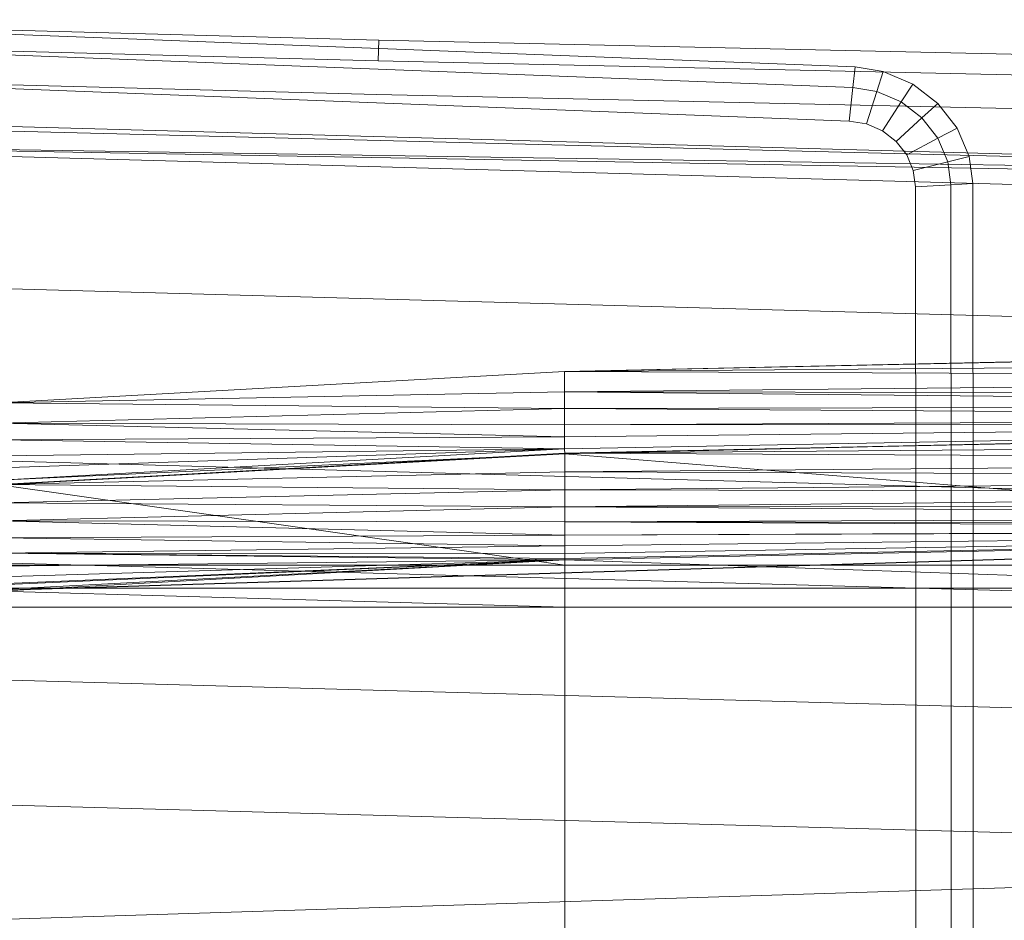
# Model space of a CAD drawing. Header units: metres. Extents: x 391.1 to 427.5, y 12.8 to 28.4.
# Tile 120 of 234: x 406.784 to 406.985, y 26.456 to 26.639. Entities that reach past the tile are written whole.
import ezdxf

# ---------------------------------------------------------------- set-up
doc = ezdxf.new("R2010")
doc.units = ezdxf.units.M
doc.layers.add('A-DETL-____-MBND', color=7, linetype='Continuous', lineweight=18)

# ---------------------------------------------------------------- blocks, each defined once
blk = doc.blocks.new('Family - Inodor PA-152140-03_ENLLUMENAT_P0A')
at = {"layer": 'A-DETL-____-MBND', "color": 253, "true_color": 0xaaaaaa}
for p, q in [((0.40793, 0.38234), (0.25093, 0.38648)), ((0.40793, 0.38234), (0.25093, 0.38648)), ((0.31422, 0.38426), (0.50472, 0.37687)), ((0.31422, 0.38426), (0.50472, 0.37687)), ((0.40793, 0.38234), (0.40776, 0.37812)), ((0.40776, 0.37812), (0.40793, 0.38234)), ((0.72747, 0.37522), (0.40793, 0.38234)), ((0.72747, 0.37522), (0.40793, 0.38234)), ((0.40776, 0.37812), (0.25097, 0.38225)), ((0.40776, 0.37812), (0.25097, 0.38225)), ((0.31404, 0.38004), (0.50425, 0.37265)), ((0.31404, 0.38004), (0.50425, 0.37265)), ((0.72725, 0.371), (0.40776, 0.37812)), ((0.72725, 0.371), (0.40776, 0.37812)), ((0.50472, 0.37687), (0.50425, 0.37265)), ((0.50425, 0.37265), (0.50472, 0.37687)), ((0.50472, 0.37687), (0.51046, 0.37594)), ((0.50472, 0.37687), (0.51046, 0.37594)), ((0.40749, 0.37128), (0.25103, 0.37541)), ((0.40749, 0.37128), (0.25103, 0.37541)), ((0.51046, 0.37594), (0.50915, 0.37186)), ((0.50915, 0.37186), (0.51046, 0.37594)), ((0.51046, 0.37594), (0.51645, 0.37337)), ((0.51046, 0.37594), (0.51645, 0.37337)), ((0.5035, 0.36584), (0.31375, 0.3732)), ((0.5035, 0.36584), (0.31375, 0.3732)), ((0.31375, 0.3732), (0.5035, 0.36584)), ((0.5035, 0.36584), (0.31375, 0.3732)), ((0.50425, 0.37265), (0.5035, 0.36584)), ((0.5035, 0.36584), (0.50425, 0.37265)), ((0.50425, 0.37265), (0.50915, 0.37186)), ((0.50425, 0.37265), (0.50915, 0.37186)), ((0.51645, 0.37337), (0.5141, 0.36974)), ((0.5141, 0.36974), (0.51645, 0.37337)), ((0.51645, 0.37337), (0.52157, 0.36946)), ((0.51645, 0.37337), (0.52157, 0.36946)), ((0.72691, 0.36417), (0.40749, 0.37128)), ((0.72691, 0.36417), (0.40749, 0.37128)), ((0.50915, 0.37186), (0.50704, 0.36527)), ((0.50704, 0.36527), (0.50915, 0.37186)), ((0.50915, 0.37186), (0.5141, 0.36974)), ((0.50915, 0.37186), (0.5141, 0.36974)), ((0.5141, 0.36974), (0.51031, 0.36387)), ((0.51031, 0.36387), (0.5141, 0.36974)), ((0.5141, 0.36974), (0.51833, 0.36651)), ((0.5141, 0.36974), (0.51833, 0.36651)), ((0.52157, 0.36946), (0.51833, 0.36651)), ((0.51833, 0.36651), (0.52157, 0.36946)), ((0.52157, 0.36946), (0.52548, 0.36444)), ((0.52157, 0.36946), (0.52548, 0.36444)), ((0.21652, 0.36797), (0.7262, 0.35389)), ((0.7262, 0.35389), (0.21652, 0.36678)), ((0.51833, 0.36651), (0.5131, 0.36173)), ((0.5131, 0.36173), (0.51833, 0.36651)), ((0.51833, 0.36651), (0.52156, 0.36236)), ((0.51833, 0.36651), (0.52156, 0.36236)), ((0.50704, 0.36527), (0.5035, 0.36584)), ((0.50704, 0.36527), (0.5035, 0.36584)), ((0.5035, 0.36584), (0.50704, 0.36527)), ((0.50704, 0.36527), (0.5035, 0.36584)), ((0.51031, 0.36387), (0.50704, 0.36527)), ((0.51031, 0.36387), (0.50704, 0.36527)), ((0.50704, 0.36527), (0.51031, 0.36387)), ((0.51031, 0.36387), (0.50704, 0.36527)), ((0.52548, 0.36444), (0.52156, 0.36236)), ((0.52156, 0.36236), (0.52548, 0.36444)), ((0.52548, 0.36444), (0.52793, 0.35865)), ((0.52548, 0.36444), (0.52793, 0.35865)), ((0.5131, 0.36173), (0.51031, 0.36387)), ((0.5131, 0.36173), (0.51031, 0.36387)), ((0.51031, 0.36387), (0.5131, 0.36173)), ((0.5131, 0.36173), (0.51031, 0.36387)), ((0.52156, 0.36236), (0.51523, 0.35899)), ((0.51523, 0.35899), (0.52156, 0.36236)), ((0.52156, 0.36236), (0.52359, 0.35757)), ((0.52156, 0.36236), (0.52359, 0.35757)), ((0.7262, 0.35389), (0.21652, 0.36184)), ((0.7262, 0.35271), (0.21652, 0.36184)), ((0.7262, 0.34776), (0.21652, 0.36184)), ((0.51523, 0.35899), (0.5131, 0.36173)), ((0.51523, 0.35899), (0.5131, 0.36173)), ((0.5131, 0.36173), (0.51523, 0.35899)), ((0.51523, 0.35899), (0.5131, 0.36173)), ((0.51657, 0.35583), (0.51523, 0.35899)), ((0.51657, 0.35583), (0.51523, 0.35899)), ((0.51523, 0.35899), (0.51657, 0.35583)), ((0.51657, 0.35583), (0.51523, 0.35899)), ((0.52793, 0.35865), (0.52359, 0.35757)), ((0.52359, 0.35757), (0.52793, 0.35865)), ((0.52793, 0.35865), (0.52867, 0.35316)), ((0.52793, 0.35865), (0.52867, 0.35316)), ((0.52359, 0.35757), (0.51657, 0.35583)), ((0.51657, 0.35583), (0.52359, 0.35757)), ((0.52359, 0.35757), (0.52422, 0.35289)), ((0.52359, 0.35757), (0.52422, 0.35289)), ((0.51703, 0.35245), (0.51657, 0.35583)), ((0.51703, 0.35245), (0.51657, 0.35583)), ((0.51657, 0.35583), (0.51703, 0.35245)), ((0.51703, 0.35245), (0.51657, 0.35583)), ((0.52422, 0.35289), (0.51703, 0.35245)), ((0.51703, 0.35245), (0.52422, 0.35289)), ((0.51707, 0.27622), (0.51703, 0.35245)), ((0.51707, 0.27622), (0.51703, 0.35245)), ((0.51703, 0.35245), (0.51707, 0.27622)), ((0.51707, 0.27622), (0.51703, 0.35245)), ((0.52867, 0.35316), (0.52422, 0.35289)), ((0.52422, 0.35289), (0.52867, 0.35316)), ((0.52422, 0.35289), (0.52427, 0.27623)), ((0.52422, 0.35289), (0.52427, 0.27623)), ((0.52867, 0.35316), (0.52871, 0.27623)), ((0.52867, 0.35316), (0.52871, 0.27623)), ((0.7262, 0.32087), (0.21652, 0.33495)), ((0.44565, 0.31489), (0.7262, 0.32102)), ((0.72555, 0.32088), (0.44565, 0.31489)), ((0.72555, 0.32088), (0.44565, 0.31489)), ((0.72555, 0.31713), (0.44565, 0.31489)), ((0.72555, 0.31713), (0.44565, 0.31489)), ((0.44565, 0.31489), (0.33076, 0.30854)), ((0.72555, 0.31371), (0.44565, 0.31489)), ((0.44565, 0.31489), (0.72555, 0.31371)), ((0.44565, 0.31489), (0.44566, 0.31079)), ((0.44565, 0.31489), (0.44566, 0.31079)), ((0.72555, 0.31371), (0.44566, 0.31079)), ((0.72555, 0.31371), (0.44566, 0.31079)), ((0.44566, 0.31079), (0.33076, 0.30854)), ((0.44566, 0.31079), (0.33076, 0.30854)), ((0.72555, 0.31043), (0.44566, 0.31079)), ((0.44566, 0.31079), (0.72555, 0.31043)), ((0.44566, 0.31079), (0.72555, 0.30799)), ((0.44566, 0.31079), (0.44566, 0.30737)), ((0.44566, 0.31079), (0.72555, 0.30799)), ((0.44566, 0.31079), (0.44566, 0.30737)), ((0.44566, 0.30737), (0.33076, 0.30854)), ((0.33076, 0.30854), (0.44566, 0.30737)), ((0.44566, 0.30737), (0.33077, 0.30444)), ((0.44566, 0.30737), (0.33077, 0.30444)), ((0.72555, 0.30799), (0.44566, 0.30737)), ((0.72555, 0.30799), (0.44566, 0.30737)), ((0.72555, 0.30554), (0.44566, 0.30737)), ((0.44566, 0.30737), (0.72555, 0.30554)), ((0.44566, 0.30737), (0.44566, 0.30409)), ((0.44566, 0.30737), (0.44566, 0.30409)), ((0.44566, 0.30409), (0.33077, 0.30444)), ((0.33077, 0.30444), (0.44566, 0.30409)), ((0.33077, 0.30444), (0.44566, 0.30165)), ((0.33077, 0.30444), (0.44566, 0.30165)), ((0.72555, 0.30554), (0.44566, 0.30409)), ((0.72555, 0.30554), (0.44566, 0.30409)), ((0.72555, 0.30454), (0.44566, 0.30409)), ((0.72555, 0.30454), (0.44566, 0.30165)), ((0.72555, 0.30454), (0.44566, 0.30409)), ((0.72555, 0.30454), (0.44566, 0.2992)), ((0.72555, 0.30454), (0.44566, 0.30165)), ((0.72555, 0.30454), (0.44566, 0.2992)), ((0.44571, 0.29829), (0.7262, 0.30443)), ((0.7256, 0.30429), (0.44571, 0.29829)), ((0.7256, 0.30429), (0.44571, 0.29829)), ((0.72555, 0.30454), (0.44572, 0.2982)), ((0.72555, 0.30454), (0.44572, 0.2982)), ((0.44566, 0.30165), (0.44566, 0.30409)), ((0.44566, 0.30409), (0.44566, 0.30165)), ((0.44566, 0.30165), (0.33077, 0.30102)), ((0.44566, 0.30165), (0.33077, 0.30102)), ((0.44566, 0.2992), (0.33077, 0.30102)), ((0.33077, 0.30102), (0.44566, 0.2992)), ((0.44566, 0.2992), (0.44566, 0.30165)), ((0.44566, 0.30165), (0.44566, 0.2992)), ((0.7256, 0.30052), (0.44571, 0.29829)), ((0.7256, 0.30052), (0.44571, 0.29829)), ((0.7262, 0.28584), (0.21652, 0.29991)), ((0.44566, 0.2992), (0.33077, 0.29774)), ((0.44566, 0.2992), (0.33077, 0.29285)), ((0.44566, 0.2992), (0.33077, 0.29531)), ((0.44566, 0.2992), (0.33077, 0.29774)), ((0.44566, 0.2992), (0.33077, 0.29285)), ((0.44566, 0.2992), (0.33077, 0.29531)), ((0.44571, 0.29829), (0.33082, 0.29195)), ((0.44572, 0.2982), (0.44566, 0.2992)), ((0.44566, 0.2992), (0.44572, 0.2982)), ((0.7256, 0.29687), (0.44571, 0.29829)), ((0.44571, 0.29829), (0.7256, 0.29687)), ((0.44571, 0.29829), (0.44571, 0.29452)), ((0.44571, 0.29829), (0.44571, 0.29452)), ((0.44572, 0.2982), (0.33077, 0.29285)), ((0.44572, 0.2982), (0.33077, 0.29285)), ((0.44572, 0.2982), (0.33082, 0.29185)), ((0.44572, 0.2982), (0.33082, 0.29185)), ((0.44572, 0.2982), (0.44571, 0.27553)), ((0.44572, 0.2982), (0.44571, 0.27553)), ((0.7256, 0.29687), (0.44571, 0.29452)), ((0.7256, 0.29687), (0.44571, 0.29452)), ((0.72561, 0.27553), (0.44572, 0.2982)), ((0.44572, 0.2982), (0.72561, 0.27553)), ((0.44571, 0.29452), (0.33082, 0.29195)), ((0.44571, 0.29452), (0.33082, 0.29195)), ((0.7256, 0.29343), (0.44571, 0.29452)), ((0.44571, 0.29452), (0.7256, 0.29343)), ((0.44571, 0.29452), (0.44571, 0.29086)), ((0.44571, 0.29452), (0.44571, 0.29086)), ((0.7256, 0.29343), (0.44571, 0.29086)), ((0.7256, 0.29343), (0.44571, 0.29086)), ((0.44571, 0.29086), (0.33082, 0.29195)), ((0.33082, 0.29195), (0.44571, 0.29086)), ((0.44571, 0.27553), (0.33082, 0.29185)), ((0.33082, 0.29185), (0.44571, 0.27553)), ((0.44571, 0.29086), (0.33082, 0.28818)), ((0.44571, 0.29086), (0.33082, 0.28818)), ((0.7256, 0.29033), (0.44571, 0.29086)), ((0.44571, 0.29086), (0.7256, 0.29033)), ((0.44571, 0.29086), (0.44571, 0.28743)), ((0.44571, 0.29086), (0.44571, 0.28743)), ((0.7256, 0.29033), (0.44571, 0.28743)), ((0.7256, 0.29033), (0.44571, 0.28743)), ((0.44571, 0.28743), (0.33082, 0.28818)), ((0.33082, 0.28818), (0.44571, 0.28743)), ((0.44571, 0.28743), (0.33082, 0.28452)), ((0.44571, 0.28743), (0.33082, 0.28452)), ((0.7256, 0.28766), (0.44571, 0.28743)), ((0.7256, 0.28766), (0.44571, 0.28743)), ((0.7256, 0.28548), (0.44571, 0.28743)), ((0.44571, 0.28743), (0.7256, 0.28548)), ((0.44571, 0.28743), (0.44571, 0.28433)), ((0.44571, 0.28743), (0.44571, 0.28433)), ((0.44571, 0.28433), (0.33082, 0.28452)), ((0.33082, 0.28452), (0.44571, 0.28433)), ((0.33082, 0.28452), (0.44571, 0.28165)), ((0.33082, 0.28452), (0.44571, 0.28165)), ((0.7256, 0.28548), (0.44571, 0.28433)), ((0.7256, 0.28548), (0.44571, 0.28433)), ((0.7256, 0.28388), (0.44571, 0.28433)), ((0.44571, 0.28433), (0.44571, 0.28165)), ((0.44571, 0.28433), (0.7256, 0.28388)), ((0.44571, 0.28433), (0.7256, 0.2829)), ((0.44571, 0.28433), (0.7256, 0.2829)), ((0.44571, 0.28433), (0.44571, 0.28165)), ((0.7256, 0.28259), (0.2042, 0.26645)), ((0.7256, 0.28259), (0.21593, 0.26697)), ((0.7256, 0.28259), (0.21593, 0.26697)), ((0.7256, 0.2829), (0.44571, 0.28165)), ((0.7256, 0.2829), (0.44571, 0.28165)), ((0.7256, 0.28259), (0.44571, 0.27659)), ((0.7256, 0.28259), (0.44571, 0.28165)), ((0.7256, 0.28259), (0.44571, 0.27948)), ((0.7256, 0.28259), (0.44571, 0.28165)), ((0.7256, 0.28259), (0.44571, 0.27788)), ((0.7256, 0.28259), (0.44571, 0.27948)), ((0.7256, 0.28259), (0.44571, 0.2769)), ((0.7256, 0.28259), (0.44571, 0.27788)), ((0.7256, 0.28259), (0.44571, 0.27659)), ((0.7256, 0.28259), (0.44571, 0.2769)), ((0.7256, 0.28259), (0.44571, 0.27659)), ((0.7256, 0.28259), (0.44571, 0.27659)), ((0.44571, 0.28165), (0.33082, 0.28109)), ((0.44571, 0.28165), (0.33082, 0.28109)), ((0.44571, 0.27948), (0.33082, 0.28109)), ((0.33082, 0.28109), (0.44571, 0.27948)), ((0.44571, 0.27948), (0.44571, 0.28165)), ((0.44571, 0.28165), (0.44571, 0.27948)), ((0.7262, 0.26508), (0.21652, 0.27916)), ((0.44571, 0.27948), (0.33082, 0.27799)), ((0.44571, 0.27948), (0.33082, 0.27799)), ((0.44571, 0.27788), (0.44571, 0.27948)), ((0.44571, 0.27948), (0.44571, 0.27788)), ((0.44571, 0.27659), (0.21593, 0.26697)), ((0.44571, 0.27659), (0.21593, 0.26697)), ((0.44571, 0.27788), (0.33082, 0.27799)), ((0.33082, 0.27799), (0.44571, 0.27788)), ((0.33082, 0.27799), (0.44571, 0.2769)), ((0.33082, 0.27799), (0.44571, 0.2769)), ((0.33082, 0.27799), (0.44571, 0.27659)), ((0.33082, 0.27799), (0.44571, 0.27659)), ((0.44571, 0.27659), (0.33082, 0.27024)), ((0.44571, 0.27659), (0.33082, 0.27531)), ((0.44571, 0.27659), (0.33082, 0.27314)), ((0.44571, 0.27659), (0.33082, 0.27531)), ((0.44571, 0.27659), (0.33082, 0.27154)), ((0.44571, 0.27659), (0.33082, 0.27314)), ((0.44571, 0.27659), (0.33082, 0.27056)), ((0.44571, 0.27659), (0.33082, 0.27154)), ((0.44571, 0.27659), (0.33082, 0.27024)), ((0.44571, 0.27659), (0.33082, 0.27056)), ((0.44571, 0.27659), (0.33082, 0.27024)), ((0.44571, 0.27659), (0.33082, 0.27024)), ((0.44571, 0.2769), (0.44571, 0.27788)), ((0.44571, 0.27788), (0.44571, 0.2769)), ((0.44571, 0.27659), (0.44571, 0.2769)), ((0.44571, 0.2769), (0.44571, 0.27659)), ((0.72561, 0.26697), (0.44571, 0.27659)), ((0.44571, 0.27659), (0.44571, 0.26697)), ((0.44571, 0.27659), (0.72561, 0.26697)), ((0.44571, 0.27659), (0.44571, 0.26697)), ((0.44571, 0.27553), (0.33082, 0.27553)), ((0.44571, 0.27553), (0.33082, 0.27553)), ((0.72561, 0.27553), (0.44571, 0.27553)), ((0.72561, 0.27553), (0.44571, 0.27553)), ((0.44571, 0.27553), (0.44571, 0.27086)), ((0.44571, 0.27553), (0.44571, 0.27086)), ((0.51707, 0.12377), (0.51707, 0.27622)), ((0.51707, 0.12377), (0.51707, 0.27622)), ((0.51707, 0.27622), (0.51707, 0.12377)), ((0.51707, 0.12377), (0.51707, 0.27622)), ((0.52427, 0.27623), (0.52427, 0.12377)), ((0.52427, 0.27623), (0.52427, 0.12377)), ((0.52871, 0.27623), (0.52871, 0.12377)), ((0.52871, 0.27623), (0.52871, 0.12377)), ((0.44571, 0.27086), (0.33082, 0.27086)), ((0.44571, 0.27086), (0.33082, 0.27086)), ((0.44571, 0.26697), (0.33082, 0.27024)), ((0.44571, 0.26697), (0.33082, 0.27024)), ((0.72561, 0.27086), (0.44571, 0.27086)), ((0.72561, 0.27086), (0.44571, 0.27086)), ((0.44571, 0.26697), (0.44571, 0.27086)), ((0.44571, 0.27086), (0.44571, 0.26697)), ((0.33082, 0.26697), (0.44571, 0.26697)), ((0.44571, 0.26697), (0.33082, 0.26697)), ((0.44571, 0.26697), (0.33082, 0.26697)), ((0.44571, 0.26697), (0.33082, 0.26697)), ((0.44571, 0.26697), (0.72561, 0.26697)), ((0.72561, 0.26697), (0.44571, 0.26697)), ((0.44571, 0.26697), (0.44571, 0.13288)), ((0.44571, 0.26697), (0.44571, 0.13288)), ((0.72561, 0.26697), (0.44571, 0.26697)), ((0.72561, 0.26697), (0.44571, 0.26697)), ((0.44571, 0.26697), (0.44571, 0.13288)), ((0.44571, 0.26697), (0.44571, 0.13288)), ((0.7262, 0.24131), (0.21652, 0.25539)), ((0.7262, 0.2159), (0.21652, 0.22997)), ((0.7262, 0.2159), (0.21652, 0.19991))]:
    blk.add_line(p, q, dxfattribs=at)
blk = doc.blocks.new('LONDR55-XX_ZZ-ARQ-CAA-M3D-Londres55_ifc-1-03_ENLLUMENAT_P0A')
at = {"layer": 'A-DETL-____-MBND', "color": 253, "lineweight": 18, "true_color": 0xaaaaaa}
blk.add_blockref('Family - Inodor PA-152140-03_ENLLUMENAT_P0A', (406.44946, 26.25274), dxfattribs=at)

msp = doc.modelspace()

# ---------------------------------------------------------------- block references
at = {"lineweight": 5}
msp.add_blockref('LONDR55-XX_ZZ-ARQ-CAA-M3D-Londres55_ifc-1-03_ENLLUMENAT_P0A', (0, 0), dxfattribs=at)

doc.saveas('drawing.dxf')
